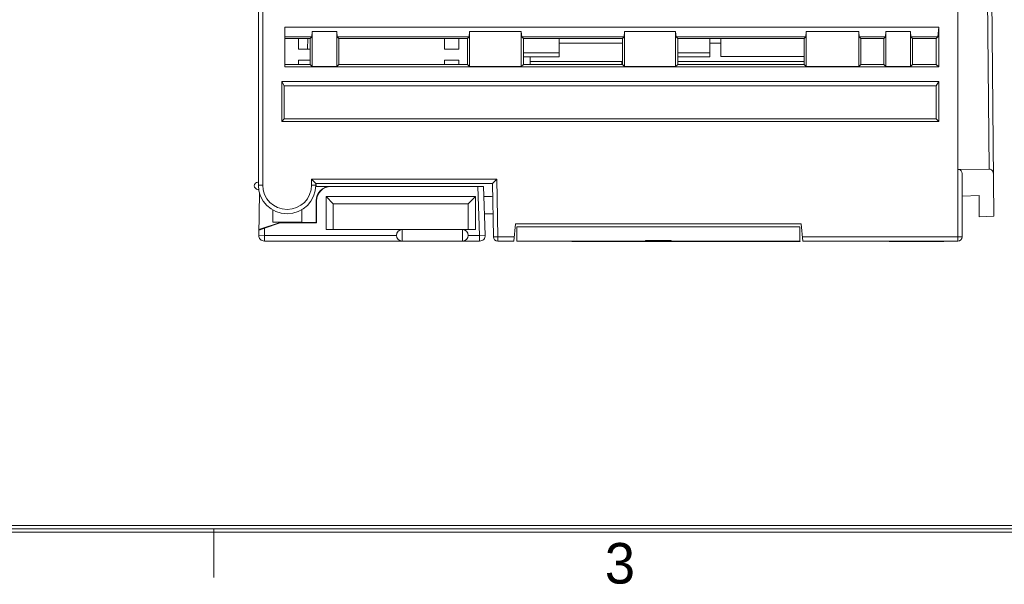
# Model space of a CAD drawing. Header units: millimetres. Extents: x 0 to 427, y 0 to 299.
# Tile 2 of 16: x 104 to 173, y 1 to 40. Entities that reach past the tile are written whole.
import ezdxf
from ezdxf.enums import TextEntityAlignment as Align

# ---------------------------------------------------------------- set-up
doc = ezdxf.new("R2010")
doc.units = ezdxf.units.MM
doc.header["$LTSCALE"] = 23.1
doc.header["$MEASUREMENT"] = 0
doc.layers.get('0').update_dxf_attribs({"lineweight": 18})
doc.layers.add('02___PRT_ALL_AXES', color=7, linetype='Continuous')
doc.layers.add('细实线层', color=7, linetype='Continuous', lineweight=18)
doc.styles.add('鸿蒙CAD', font='txt')

# ---------------------------------------------------------------- blocks, each defined once
blk = doc.blocks.new('Plastic_A3')
at = {"layer": '细实线层'}
for p, q in [((648.257, 338.699), (229.705, 338.699)), ((648.031, 338.925), (229.931, 338.925)), ((647.805, 339.151), (230.157, 339.151)), ((342.931, 338.925), (342.931, 335.535))]:
    blk.add_line(p, q, dxfattribs=at)
at = {"layer": '细实线层', "style": '鸿蒙CAD'}
blk.add_text('3', height=2.825, dxfattribs=at).set_placement((370.153, 335.113))
for tag, p in [('V1.0', (231.669, 610.156)), ('XXXN', (538.264, 343.003))]:
    blk.add_attdef(tag, p, '', height=2.5, dxfattribs=at)
for tag, height, p in [('XXXE', 2.5, (540.244, 365.066)), ('XXXC', 2.5, (573.268, 365.066)), ('XXXA', 2.5, (624.026, 365.066)), ('XXXG', 2.5, (497.757, 358.066)), ('mm', 2.5, (540.244, 358.066)), ('XXXD', 2.5, (573.268, 358.066)), ('XXXB', 2.5, (624.026, 358.066)), ('XXXK', 2, (514.008, 357.043)), ('XXXM', 2.5, (501.129, 341.187))]:
    blk.add_attdef(tag, text='', height=height, dxfattribs=at).set_placement(p, align=Align.CENTER)
blk.add_attdef('XXXJ', text='', height=2.5, dxfattribs=at).set_placement((503.315, 352.086), align=Align.MIDDLE_RIGHT)

msp = doc.modelspace()

# ---------------------------------------------------------------- linework, layer by layer
at = {"color": 7, "linetype": 'Continuous'}
for p, q in [((120.566, 28.4), (120.566, 95.5)), ((120.866, 95.5), (120.866, 28.4)), ((169.266, 24.5), (169.266, 80.5)), ((171.764, 26.241), (171.524, 53.829)), ((171.27, 49.701), (171.447, 29.517)), ((122.416, 39.4), (122.416, 36.625)), ((122.416, 39.4), (167.941, 39.4)), ((124.281, 38.715), (124.315, 39.1)), ((124.315, 39.1), (124.315, 36.652)), ((124.315, 39.1), (126.017, 39.1)), ((126.017, 39.1), (126.051, 38.715)), ((126.017, 36.652), (126.017, 39.1)), ((135.231, 38.715), (135.265, 39.1)), ((135.265, 36.652), (135.265, 39.1)), ((135.265, 39.1), (138.868, 39.1)), ((138.868, 39.1), (138.901, 38.715)), ((138.868, 39.1), (138.868, 36.652)), ((146.031, 38.715), (146.065, 39.1)), ((146.065, 36.652), (146.065, 39.1)), ((146.065, 39.1), (149.618, 39.1)), ((149.618, 39.1), (149.651, 38.715)), ((149.618, 36.652), (149.618, 39.1)), ((158.681, 38.715), (158.714, 39.1)), ((158.714, 39.1), (158.714, 36.652)), ((162.368, 39.1), (158.714, 39.1)), ((162.368, 39.1), (162.401, 38.715)), ((162.368, 36.652), (162.368, 39.1)), ((164.231, 38.715), (164.265, 39.1)), ((165.967, 39.1), (164.265, 39.1)), ((164.265, 36.652), (164.265, 39.1)), ((165.967, 39.1), (166.001, 38.715)), ((165.967, 36.652), (165.967, 39.1)), ((167.881, 38.715), (167.941, 39.4)), ((167.941, 36.625), (167.941, 39.4)), ((124.281, 38.715), (122.416, 38.715)), ((124.169, 38.603), (122.416, 38.603)), ((123.366, 37.85), (123.366, 38.603)), ((124.007, 38.603), (123.981, 37.85)), ((124.168, 38.603), (124.168, 36.798)), ((124.281, 38.715), (124.169, 38.603)), ((126.051, 38.715), (126.164, 38.603)), ((135.231, 38.715), (126.051, 38.715)), ((126.164, 36.798), (126.164, 38.603)), ((135.118, 38.603), (126.164, 38.603)), ((133.516, 37.85), (133.516, 38.603)), ((134.516, 38.603), (134.516, 37.85)), ((135.231, 38.715), (135.118, 38.603)), ((135.118, 38.603), (135.118, 36.798)), ((138.901, 38.715), (139.014, 38.603)), ((146.031, 38.715), (138.901, 38.715)), ((139.014, 36.798), (139.014, 38.603)), ((139.014, 38.603), (145.918, 38.603)), ((141.506, 37.339), (141.506, 38.603)), ((145.918, 38.603), (145.918, 36.798)), ((146.031, 38.715), (145.919, 38.603)), ((149.651, 38.715), (158.681, 38.715)), ((149.764, 38.603), (149.651, 38.715)), ((149.764, 36.798), (149.764, 38.603)), ((149.764, 38.603), (158.568, 38.603)), ((152.006, 37.339), (152.006, 38.603)), ((152.766, 37.34), (152.766, 38.603)), ((158.681, 38.715), (158.568, 38.603)), ((158.568, 38.603), (158.568, 36.798)), ((164.231, 38.715), (162.401, 38.715)), ((162.401, 38.715), (162.514, 38.603)), ((162.514, 38.603), (164.118, 38.603)), ((162.514, 36.798), (162.514, 38.603)), ((164.118, 38.603), (164.118, 36.798)), ((164.119, 38.603), (164.231, 38.715)), ((167.881, 38.715), (166.001, 38.715)), ((166.001, 38.715), (166.114, 38.603)), ((167.769, 38.603), (166.114, 38.603)), ((166.114, 38.603), (166.114, 36.798)), ((167.768, 36.798), (167.769, 38.603)), ((167.769, 38.603), (167.881, 38.715)), ((123.366, 37.85), (124.168, 37.85)), ((133.516, 37.85), (134.516, 37.85)), ((145.918, 38.289), (141.506, 38.289)), ((145.916, 38.289), (145.916, 36.798)), ((152.766, 38.289), (152.006, 38.289)), ((123.366, 36.798), (123.366, 37.099)), ((124.168, 37.099), (123.366, 37.099)), ((133.516, 36.798), (133.516, 37.099)), ((134.516, 37.099), (133.516, 37.099)), ((134.516, 37.099), (134.516, 36.798)), ((139.014, 37.599), (141.506, 37.599)), ((139.014, 37.339), (141.506, 37.339)), ((139.497, 37.339), (139.501, 36.798)), ((149.764, 37.599), (152.006, 37.599)), ((149.764, 37.339), (152.006, 37.339)), ((158.568, 37.34), (152.766, 37.34)), ((124.168, 36.798), (122.416, 36.798)), ((167.941, 36.625), (122.416, 36.625)), ((124.315, 36.652), (124.168, 36.798)), ((124.315, 36.652), (126.017, 36.652)), ((126.017, 36.652), (126.164, 36.798)), ((135.118, 36.798), (126.164, 36.798)), ((135.265, 36.652), (135.118, 36.798)), ((135.265, 36.652), (138.868, 36.652)), ((138.868, 36.652), (139.014, 36.798)), ((145.918, 36.798), (139.014, 36.798)), ((145.868, 37.003), (139.5, 37.003)), ((145.868, 36.798), (145.868, 37.003)), ((146.065, 36.652), (145.918, 36.798)), ((146.065, 36.652), (149.618, 36.652)), ((149.764, 36.798), (149.618, 36.652)), ((149.764, 37.003), (149.764, 36.798)), ((158.568, 37.003), (149.764, 37.003)), ((158.568, 36.798), (149.764, 36.798)), ((158.714, 36.652), (158.568, 36.798)), ((158.714, 36.652), (162.368, 36.652)), ((162.514, 36.798), (162.368, 36.652)), ((164.118, 36.798), (162.514, 36.798)), ((164.265, 36.652), (164.118, 36.798)), ((164.265, 36.652), (165.967, 36.652)), ((165.967, 36.652), (166.114, 36.798)), ((167.768, 36.798), (166.114, 36.798)), ((167.768, 36.798), (167.941, 36.625)), ((122.193, 35.6), (122.193, 32.827)), ((122.193, 35.6), (122.366, 35.3)), ((122.193, 35.6), (167.939, 35.6)), ((122.366, 33), (122.366, 35.3)), ((167.766, 35.3), (122.366, 35.3)), ((167.766, 35.3), (167.939, 35.6)), ((167.766, 33), (167.766, 35.3)), ((167.939, 32.827), (167.939, 35.6)), ((122.366, 33), (122.193, 32.827)), ((122.366, 33), (167.766, 33)), ((167.766, 33), (167.939, 32.827)), ((167.939, 32.827), (122.193, 32.827)), ((169.266, 29.486), (169.281, 29.486)), ((171.447, 29.517), (169.281, 29.486)), ((124.266, 28.4), (124.266, 28.8)), ((124.266, 28.8), (124.566, 28.5)), ((124.266, 28.8), (137.158, 28.8)), ((136.863, 28.5), (137.158, 28.8)), ((137.227, 24.8), (137.158, 28.8)), ((169.566, 29.2), (169.566, 24.8)), ((120.531, 28.6), (120.566, 28.6)), ((120.566, 28.4), (120.866, 28.4)), ((124.266, 28.4), (124.566, 28.4)), ((124.553, 28.3), (125.581, 28.3)), ((124.566, 28.5), (124.566, 28.4)), ((136.863, 28.5), (124.566, 28.5)), ((125.618, 28.3), (136.249, 28.3)), ((135.848, 28.3), (135.967, 24.9)), ((136.249, 28.3), (136.367, 24.914)), ((136.928, 24.795), (136.863, 28.5)), ((120.606, 28.1), (120.531, 28.1)), ((120.588, 24.901), (120.64, 27.869)), ((125.281, 25.3), (125.281, 27.6)), ((125.781, 27.1), (125.281, 27.6)), ((125.281, 27.6), (135.681, 27.6)), ((135.181, 27.1), (135.681, 27.6)), ((135.681, 27.6), (135.681, 25.3)), ((136.731, 27.6), (136.273, 27.6)), ((169.566, 27.628), (170.743, 27.685)), ((170.743, 27.685), (170.748, 26.191)), ((124.581, 25.8), (124.581, 27.3)), ((124.618, 27.3), (124.581, 27.3)), ((124.618, 27.3), (124.618, 25.764)), ((125.781, 25.3), (125.781, 27.1)), ((125.781, 27.1), (135.181, 27.1)), ((135.181, 27.1), (135.181, 25.3)), ((121.581, 25.823), (121.581, 26.662)), ((123.581, 26.68), (123.581, 25.823)), ((136.899, 26.409), (136.315, 26.399)), ((170.748, 26.191), (171.764, 26.241)), ((122.081, 25.8), (120.595, 25.305)), ((120.996, 25.4), (120.989, 24.9)), ((120.996, 25.4), (122.087, 25.764)), ((123.581, 25.823), (121.581, 25.823)), ((122.087, 25.764), (122.081, 25.8)), ((122.081, 25.8), (124.581, 25.8)), ((124.618, 25.764), (122.087, 25.764)), ((124.618, 25.764), (124.581, 25.8)), ((138.361, 24.5), (138.466, 25.7)), ((138.466, 25.7), (158.366, 25.7)), ((138.566, 24.5), (138.566, 25.5)), ((158.266, 25.5), (138.566, 25.5)), ((158.266, 25.5), (158.266, 24.5)), ((158.471, 24.5), (158.366, 25.7)), ((120.588, 24.907), (120.989, 24.9)), ((120.988, 24.9), (120.988, 24.5)), ((120.989, 24.9), (130.181, 24.9)), ((125.281, 25.3), (135.681, 25.3)), ((130.581, 25.3), (130.581, 24.5)), ((134.781, 24.5), (134.781, 25.3)), ((135.181, 24.9), (135.967, 24.9)), ((135.967, 24.9), (136.367, 24.914)), ((135.967, 24.5), (135.967, 24.9)), ((136.928, 24.795), (137.227, 24.8)), ((137.227, 24.8), (137.227, 24.5)), ((137.227, 24.8), (138.387, 24.8)), ((158.445, 24.8), (169.566, 24.8)), ((135.967, 24.5), (120.988, 24.5)), ((138.361, 24.5), (137.227, 24.5)), ((158.266, 24.5), (138.566, 24.5)), ((142.382, 24.5), (142.382, 24.47)), ((144.682, 24.47), (142.382, 24.47)), ((142.486, 24.5), (142.486, 24.47)), ((142.954, 24.5), (142.954, 24.47)), ((143.434, 24.5), (143.434, 24.47)), ((143.923, 24.5), (143.923, 24.47)), ((144.682, 24.5), (144.682, 24.47)), ((153.825, 24.47), (144.701, 24.47)), ((144.719, 24.5), (144.719, 24.47)), ((144.734, 24.5), (144.734, 24.47)), ((145.045, 24.5), (145.045, 24.47)), ((145.548, 24.5), (145.548, 24.47)), ((145.694, 24.5), (145.694, 24.47)), ((145.877, 24.5), (145.877, 24.47)), ((147.516, 24.53), (149.316, 24.53)), ((147.516, 24.5), (147.516, 24.53)), ((147.997, 24.5), (147.997, 24.47)), ((148.277, 24.5), (148.277, 24.47)), ((148.356, 24.47), (148.356, 24.5)), ((148.823, 24.5), (148.823, 24.47)), ((149.316, 24.5), (149.316, 24.53)), ((150.398, 24.5), (150.398, 24.47)), ((150.962, 24.5), (150.962, 24.47)), ((151.11, 24.5), (151.11, 24.47)), ((151.115, 24.5), (151.115, 24.47)), ((151.283, 24.5), (151.283, 24.47)), ((151.496, 24.5), (151.496, 24.47)), ((152.373, 24.5), (152.373, 24.47)), ((153.464, 24.5), (153.464, 24.47)), ((153.825, 24.5), (153.825, 24.47)), ((169.266, 24.5), (158.471, 24.5)), ((164.491, 24.5), (164.491, 24.47)), ((165.921, 24.47), (164.491, 24.47)), ((164.536, 24.5), (164.536, 24.47)), ((164.65, 24.5), (164.65, 24.47)), ((164.752, 24.5), (164.752, 24.47)), ((164.84, 24.5), (164.84, 24.47)), ((164.918, 24.5), (164.918, 24.47)), ((164.963, 24.5), (164.963, 24.47)), ((165.054, 24.5), (165.054, 24.47)), ((165.146, 24.5), (165.146, 24.47)), ((165.226, 24.5), (165.226, 24.47)), ((165.308, 24.5), (165.308, 24.47)), ((165.334, 24.5), (165.334, 24.47)), ((165.373, 24.5), (165.373, 24.47)), ((165.381, 24.5), (165.381, 24.47)), ((165.413, 24.5), (165.413, 24.47)), ((165.459, 24.5), (165.459, 24.47)), ((165.506, 24.5), (165.506, 24.47)), ((165.577, 24.5), (165.577, 24.47)), ((165.662, 24.5), (165.662, 24.47)), ((165.759, 24.5), (165.759, 24.47)), ((165.863, 24.5), (165.863, 24.47)), ((165.921, 24.5), (165.921, 24.47)), ((168.285, 24.47), (165.928, 24.47)), ((165.962, 24.5), (165.962, 24.47)), ((166.3, 24.5), (166.3, 24.47)), ((166.338, 24.5), (166.338, 24.47)), ((166.372, 24.5), (166.372, 24.47)), ((166.407, 24.5), (166.407, 24.47)), ((166.442, 24.5), (166.442, 24.47)), ((166.512, 24.5), (166.512, 24.47)), ((166.547, 24.5), (166.547, 24.47)), ((166.616, 24.5), (166.616, 24.47)), ((166.653, 24.5), (166.653, 24.47)), ((166.68, 24.5), (166.68, 24.47)), ((166.702, 24.5), (166.702, 24.47)), ((166.726, 24.5), (166.726, 24.47)), ((166.771, 24.5), (166.771, 24.47)), ((166.819, 24.5), (166.819, 24.47)), ((166.902, 24.5), (166.902, 24.47)), ((166.995, 24.5), (166.995, 24.47)), ((167.054, 24.5), (167.054, 24.47)), ((167.113, 24.5), (167.113, 24.47)), ((167.174, 24.5), (167.174, 24.47)), ((167.208, 24.5), (167.208, 24.47)), ((167.253, 24.5), (167.253, 24.47)), ((167.34, 24.5), (167.34, 24.47)), ((167.432, 24.5), (167.432, 24.47)), ((167.47, 24.5), (167.47, 24.47)), ((167.56, 24.5), (167.56, 24.47)), ((167.651, 24.5), (167.651, 24.47)), ((167.694, 24.5), (167.694, 24.47)), ((167.802, 24.5), (167.802, 24.47)), ((167.891, 24.5), (167.891, 24.47)), ((167.958, 24.5), (167.958, 24.47)), ((168.033, 24.5), (168.033, 24.47)), ((168.089, 24.5), (168.089, 24.47)), ((168.11, 24.5), (168.11, 24.47)), ((168.116, 24.5), (168.116, 24.47)), ((168.122, 24.5), (168.122, 24.47)), ((168.189, 24.5), (168.189, 24.47)), ((168.232, 24.5), (168.232, 24.47)), ((168.285, 24.5), (168.285, 24.47))]:
    msp.add_line(p, q, dxfattribs=at)
for centre, radius, start, end in [((120.531, 28.35), 0.25, 90, 270), ((122.566, 28.4), 2, 180, 0), ((122.566, 28.4), 1.7, 180, 0), ((122.581, 28.3), 2, 0, 5.74811), ((125.581, 27.3), 1, 89.99337, 179.99223), ((125.618, 27.3), 1, 89.99337, 179.99223), ((136.731, 27.1), 0.5, 72.73045, 90), ((120.988, 24.9), 0.4, 179.86997, 270), ((130.581, 24.9), 0.4, 90, 270), ((134.781, 24.9), 0.4, 270, 90), ((135.967, 24.9), 0.4, 270, 2), ((137.227, 24.8), 0.3, 181, 270), ((169.266, 24.8), 0.3, 270, 0)]:
    msp.add_arc(centre, radius, start, end, dxfattribs=at)
for points, knots in [([(169.281, 29.486), (169.361, 29.486), (169.515, 29.417), (169.566, 29.266), (169.566, 29.2)], [0, 0, 0, 0, 0.549227, 1, 1, 1, 1]), ([(171.738, 29.232), (171.738, 29.298), (171.685, 29.451), (171.528, 29.518), (171.447, 29.517)], [0, 0, 0, 0, 0.450324, 1, 1, 1, 1]), ([(120.595, 25.274), (120.595, 25.273), (120.599, 25.274), (120.603, 25.275), (120.614, 25.278), (120.628, 25.282), (120.645, 25.287), (120.675, 25.296), (120.72, 25.31), (120.781, 25.329), (120.849, 25.351), (120.922, 25.375), (120.972, 25.392), (120.997, 25.4)], [0, 0, 0, 0, 0.004727, 0.019272, 0.043805, 0.078113, 0.121677, 0.173917, 0.30131, 0.45388, 0.625386, 0.809655, 1, 1, 1, 1])]:
    msp.add_open_spline(points, degree=3, knots=knots, dxfattribs=at)
at = {"layer": '02___PRT_ALL_AXES', "color": 7, "linetype": 'Continuous'}
for p, q in [((158.266, 24.47), (153.825, 24.47)), ((153.918, 24.5), (153.918, 24.47)), ((153.936, 24.5), (153.936, 24.47)), ((154.008, 24.5), (154.008, 24.47)), ((154.152, 24.5), (154.152, 24.47)), ((154.169, 24.5), (154.169, 24.47)), ((154.259, 24.5), (154.259, 24.47)), ((154.367, 24.5), (154.367, 24.47)), ((154.708, 24.5), (154.708, 24.47)), ((154.766, 24.5), (154.766, 24.47)), ((158.266, 24.5), (158.266, 24.47))]:
    msp.add_line(p, q, dxfattribs=at)

# ---------------------------------------------------------------- block references
at = {"layer": '细实线层'}
msp.add_blockref('Plastic_A3', (-225.463, -334.456), dxfattribs=at)

doc.saveas('drawing.dxf')
